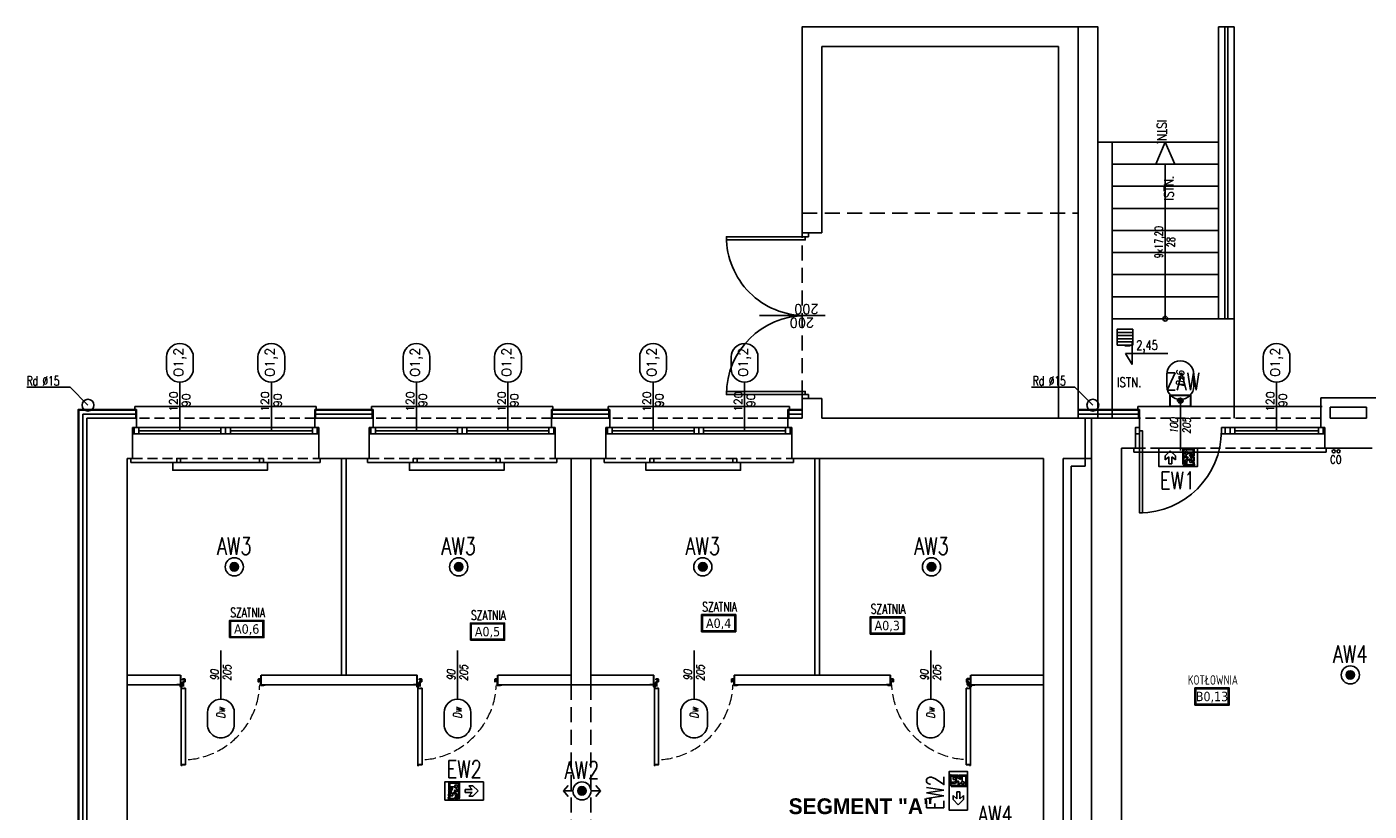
# Model space of a CAD drawing. Header units: millimetres. Extents: x 42924 to 92944, y -369470 to -179866.
# Tile 4 of 256: x 43174 to 44876, y -181465 to -180471. Entities that reach past the tile are written whole.
import ezdxf
from ezdxf.enums import TextEntityAlignment as Align

# ---------------------------------------------------------------- set-up
doc = ezdxf.new("R2010")
doc.units = ezdxf.units.MM
for name, pattern in [('CENTER', [0.6, 0.375, -0.075, 0.075, -0.075]), ('HIDDEN', [9.525, 6.35, -3.175]), ('Hidden Line', [391.222223, 282.222223, -109])]:
    doc.linetypes.add(name, pattern=pattern)
doc.layers.get('0').update_dxf_attribs({"color": 8})
for name, color, linetype in [('!! 0_ Istn-okna', 8, 'Continuous'), ('!! 0_ Istn-sciany', 8, 'Continuous'), ('!! 0_ Istn-widok', 8, 'Continuous'), ('!! 0_ Opis', 8, 'Continuous'), ('!! 0_Istn-armatura', 8, 'Continuous'), ('!! 0_Istn-cienka', 8, 'Continuous'), ('!! 0_Istn-drzwi', 8, 'Continuous'), ('!! 0_Opis_okna', 8, 'Continuous'), ('!! 0_Opis_pom', 123, 'Continuous'), ('!! 0_Widok', 8, 'Continuous'), ('!! 1_ tynk zewn  - nowy', 8, 'Continuous'), ('!! 1_PROJ Sciany', 8, 'Continuous'), ('!! 2_ remont Ocieplenie', 8, 'ZIGZAG'), ('!! 2_Drzwi - nowe remont', 8, 'Continuous'), ('!! 2_drzwi opis', 8, 'Continuous'), ('E1', 2, 'Continuous'), ('E_0', 4, 'Continuous'), ('E_AW', 1, 'Continuous')]:
    doc.layers.add(name, color=color, linetype=linetype)
doc.layers.add('!! 0_Istn-grzejniki', color=8, linetype='Continuous', plot=False)
doc.layers.add('oświetlenie awaryjne', color=1, linetype='Continuous', lineweight=30)
doc.styles.add('50', font='ROMANS.shx', dxfattribs={"width": 0.8, "height": 10})
doc.styles.add('ARCHETYP', font='romans.shx', dxfattribs={"height": 15})
doc.styles.add('ARIAL', font='tahoma.ttf')
doc.styles.add('ELE1', font='romans.shx', dxfattribs={"width": 0.8, "height": 18})
doc.styles.add('SIMPLEX', font='simplex.shx', dxfattribs={"width": 0.77})
doc.styles.add('STYLE10', font='arialbd.ttf')
doc.styles.add('TXT', font='simplex.shx')
doc.linetypes.add('ZIGZAG', pattern='A,0.00254,-5.08,[131,ltypeshp.shx,S=5.08,R=0,X=-5.08,Y=0],-10.16,[131,ltypeshp.shx,S=5.08,R=180,X=5.08,Y=0],-5.08', length=20.32254)

# ---------------------------------------------------------------- blocks, each defined once
blk = doc.blocks.new('A$C14D806DD')
at = {"layer": 'E_AW'}
h = blk.add_hatch(color=256, dxfattribs=at)
h.dxf.hatch_style = 1
h.paths.add_polyline_path([(5.4, 0, 1), (-5.4, 0, 1)])
at = {"layer": 'E_AW', "ltscale": 5}
for radius in [11.5, 5.36]:
    blk.add_circle((0, 0), radius, dxfattribs=at)
blk = doc.blocks.new('A$C35EE4757')
at = {"layer": 'E_AW'}
h = blk.add_hatch(color=256, dxfattribs=at)
h.dxf.hatch_style = 1
h.paths.add_polyline_path([(5.4, 0, 1), (-5.4, 0, 1)])
for p, q in [((-17.5, 6.9), (-23.4, 0)), ((-11.5, 0), (-23.4, 0)), ((-17.5, -6.9), (-23.4, 0)), ((23.4, 0), (11.5, 0)), ((17.5, 6.9), (23.4, 0)), ((17.5, -6.9), (23.4, 0))]:
    blk.add_line(p, q, dxfattribs=at)
at = {"layer": 'E_AW', "ltscale": 5}
for radius in [11.5, 5.36]:
    blk.add_circle((0, 0), radius, dxfattribs=at)
blk = doc.blocks.new('A$C6E7C69CA')
at = {"layer": 'E_AW'}
for p, q in [((6.9, 11.6), (13.3, 18.2)), ((13.3, 18.2), (18.4, 18.2)), ((18.4, 18.2), (14.2, 13.5)), ((13.3, 5.1), (6.9, 11.6)), ((18.4, 5.1), (13.3, 5.1)), ((14.2, 13.5), (23.2, 13.5)), ((23.2, 9.8), (14.2, 9.8)), ((14.2, 9.8), (18.4, 5.1)), ((23.2, 13.5), (23.2, 9.8)), ((34.3, 13.1), (30.9, 13.1)), ((30.9, 13.1), (30.9, 11.3)), ((30.9, 11.3), (35.9, 11.3)), ((37, 10.8), (33.6, 8)), ((33.6, 8), (33.6, 2.7)), ((33.6, 2.7), (35.5, 2.7)), ((33.9, 2.4), (35.8, 2.4)), ((34.3, 15.4), (34.3, 13.1)), ((35.5, 7), (39, 9.6)), ((35.5, 2.7), (35.5, 7)), ((35.9, 11.3), (35.9, 12.9)), ((35.9, 12.9), (37, 10.8)), ((41.6, 16.7), (36.7, 16.7)), ((41, 10.8), (38.8, 14.9)), ((38.8, 14.9), (40.8, 14.9)), ((39, 9.6), (39, 5.3)), ((39, 5.3), (44.4, 5.3)), ((40.8, 14.9), (43, 11.5)), ((41, 7.3), (41, 10.8)), ((44.4, 7.3), (41, 7.3)), ((44.3, 12.3), (41.6, 16.7)), ((43, 11.5), (44.3, 12.3)), ((44.4, 5.3), (44.4, 7.3))]:
    blk.add_line(p, q, dxfattribs=at)
at = {"layer": 'E_AW', "lineweight": 40}
for p, q in [((30.9, 21.9), (43.7, 21.9)), ((30.9, 2.7), (30.9, 21.9)), ((43.7, 21.9), (43.7, 13.3)), ((30.9, 2.7), (32.2, 1.4)), ((34.9, 1.4), (32.2, 1.4)), ((33.9, 2.4), (34.9, 1.4)), ((35.8, 2.4), (36.9, 1.4)), ((45, 1.4), (36.9, 1.4)), ((43.7, 11.9), (43.7, 7.3)), ((43.7, 5.3), (43.7, 2.7)), ((43.7, 2.7), (45, 1.4))]:
    blk.add_line(p, q, dxfattribs=at)
at = {"layer": 'E_AW'}
blk.add_lwpolyline([(0, 23.3), (48.8, 23.3), (48.8, 0), (0, 0)], close=True, dxfattribs=at)
blk.add_circle((34.7, 17.5), 1.75, dxfattribs=at)
blk.add_arc((34.7, 17.5), 2.16, 259.4003, 339.1396, dxfattribs=at)
blk = doc.blocks.new('A$C407E493E')
at = {"layer": 'E_AW', "lineweight": 40}
for p, q in [((1.4, 30.9), (1.4, 43.7)), ((1.4, 43.7), (10, 43.7)), ((11.4, 43.7), (16, 43.7)), ((18, 43.7), (20.6, 43.7)), ((20.6, 43.7), (21.9, 45)), ((20.9, 35.8), (21.9, 36.9)), ((20.9, 33.9), (21.9, 34.9)), ((21.9, 45), (21.9, 36.9)), ((21.9, 34.9), (21.9, 32.2)), ((20.6, 30.9), (1.4, 30.9)), ((20.6, 30.9), (21.9, 32.2))]:
    blk.add_line(p, q, dxfattribs=at)
at = {"layer": 'E_AW'}
for p, q in [((11, 44.3), (6.6, 41.6)), ((6.6, 41.6), (6.6, 36.7)), ((7.9, 34.3), (10.2, 34.3)), ((8.4, 40.8), (11.8, 43)), ((12.5, 41), (8.4, 38.8)), ((8.4, 38.8), (8.4, 40.8)), ((10.2, 34.3), (10.2, 30.9)), ((10.4, 35.9), (12.5, 37)), ((12, 35.9), (10.4, 35.9)), ((11.8, 43), (11, 44.3)), ((12, 30.9), (12, 35.9)), ((16, 41), (12.5, 41)), ((12.5, 37), (15.3, 33.6)), ((16.3, 35.5), (13.7, 39)), ((13.7, 39), (18, 39)), ((18, 44.4), (16, 44.4)), ((16, 44.4), (16, 41)), ((20.6, 35.5), (16.3, 35.5)), ((18, 39), (18, 44.4)), ((20.6, 33.6), (20.6, 35.5)), ((20.9, 33.9), (20.9, 35.8)), ((3.5, 14.4), (9.9, 20.9)), ((9.9, 20.9), (15, 20.9)), ((10.2, 30.9), (12, 30.9)), ((15, 20.9), (10.8, 16.2)), ((15.3, 33.6), (20.6, 33.6)), ((9.9, 7.9), (3.5, 14.4)), ((15, 7.9), (9.9, 7.9)), ((10.8, 16.2), (19.8, 16.2)), ((19.8, 12.6), (10.8, 12.6)), ((10.8, 12.6), (15, 7.9)), ((19.8, 16.2), (19.8, 12.6))]:
    blk.add_line(p, q, dxfattribs=at)
blk.add_lwpolyline([(0, 0), (0, 48.8), (23.3, 48.8), (23.3, 0)], close=True, dxfattribs=at)
blk.add_circle((5.8, 34.7), 1.75, dxfattribs=at)
blk.add_arc((5.8, 34.7), 2.16, 349.4003, 69.1396, dxfattribs=at)
blk = doc.blocks.new('A$C28E329F3')
at = {"layer": 'oświetlenie awaryjne', "linetype": 'ByBlock'}
for p, q in [((0, 14), (26, 14)), ((0, 0), (0, 14)), ((26, 0), (0, 0)), ((26, 14), (26, 0))]:
    blk.add_line(p, q, dxfattribs=at)
at = {"layer": 'oświetlenie awaryjne', "color": 7, "linetype": 'ByBlock'}
for p, q in [((9.9, 7), (9.1, 7.6)), ((9.9, 7), (9.1, 6.4)), ((9.1, 7), (16.9, 7)), ((10.2, 9.8), (13, 7)), ((10.2, 4.2), (13, 7)), ((11.6, 8.4), (10.6, 8.5)), ((11.6, 5.6), (10.6, 5.5)), ((11.6, 8.4), (11.5, 9.4)), ((11.6, 5.6), (11.5, 4.6)), ((13, 10.1), (12.4, 10.9)), ((13, 3.9), (12.4, 3.1)), ((13, 10.9), (13, 3.1)), ((13, 10.1), (13.6, 10.9)), ((13, 7), (15.8, 9.8)), ((13, 7), (15.8, 4.2)), ((13, 3.9), (13.6, 3.1)), ((14.4, 8.4), (14.5, 9.4)), ((14.4, 8.4), (15.4, 8.5)), ((14.4, 5.6), (15.4, 5.5)), ((14.4, 5.6), (14.5, 4.6)), ((16.1, 7), (16.9, 7.6)), ((16.1, 7), (16.9, 6.4))]:
    blk.add_line(p, q, dxfattribs=at)
blk = doc.blocks.new('zaw-dr-90-p')
at = {"color": 2, "linetype": 'CENTER', "ltscale": 0.2}
for p, q in [((12, 0), (-12, 0)), ((0, 12), (0, -12)), ((24, 24), (31, 24)), ((24, 19), (31, 19))]:
    blk.add_line(p, q, dxfattribs=at)
at = {"ltscale": 0.2}
for p, q in [((10, 12), (6, 12)), ((10, 0), (10, 6))]:
    blk.add_line(p, q, dxfattribs=at)
blk.add_lwpolyline([(0, 6), (23, 6, 0.414214), (28, 11), (28, 31), (24, 31), (24, 11, -0.414214), (23, 10), (0, 10, 4.561698), (8, 6), (5, 4)], format="xyb", dxfattribs=at)
blk.add_lwpolyline([(0, 0), (-2, 0), (-2, 0), (0, 0), (0, 3), (0, 3), (0, 0), (3, 0), (3, 0), (0, 0), (0, -3), (0, -3)], close=True)
blk.add_lwpolyline([(10, 10), (10, 39), (6, 39), (6, 10)], dxfattribs=at)
blk.add_circle((0, 0), 6.5, dxfattribs=at)
blk = doc.blocks.new('drzwi 90- sc 12')
for p, q in [((-13620.3, 20410.2), (-13620.3, 20313.8)), ((-13614.9, 20409.9), (-13620.3, 20409.9)), ((-13616.1, 20410.3), (-13620.2, 20410.3)), ((-13616.1, 20410.3), (-13620, 20410.3)), ((-13618.2, 20410.3), (-13616.2, 20410.3)), ((-13618.2, 20410.3), (-13616.2, 20410.3)), ((-13616.1, 20410.3), (-13616.1, 20411.5)), ((-13616.1, 20411.5), (-13615, 20411.5)), ((-13614.9, 20411.4), (-13614.9, 20313.8)), ((-13715.6, 20308.3), (-13715.6, 20308.6)), ((-13715.6, 20307.7), (-13715.6, 20308.6)), ((-13715.6, 20307.8), (-13715.6, 20308.6)), ((-13715.6, 20307.7), (-13715.4, 20307.7)), ((-13620.3, 20313.5), (-13620.3, 20318)), ((-13614.9, 20313.8), (-13620.3, 20313.8)), ((-13618.2, 20313.4), (-13620.2, 20313.4)), ((-13618.2, 20313.7), (-13618.2, 20313.4)), ((-13618.2, 20313.7), (-13616.4, 20313.7)), ((-13617.8, 20311.1), (-13617.8, 20305.7)), ((-13617.8, 20311.1), (-13617.8, 20305.7)), ((-13616.2, 20309.9), (-13617.4, 20309.9)), ((-13616.2, 20309.9), (-13616.2, 20311)), ((-13615.9, 20313.2), (-13615.9, 20312.2)), ((-13615.9, 20312.2), (-13615, 20312.2)), ((-13614.9, 20312.3), (-13614.9, 20318)), ((-13715.8, 20302), (-13716.3, 20302)), ((-13616.8, 20302), (-13616.3, 20302))]:
    blk.add_line(p, q)
for points in [[(-13665.3, 20285), (-13665.3, 20325.8)], [(-13615.6, 20309.6), (-13615.3, 20309.6), (-13615.3, 20309.8), (-13616.3, 20309.8), (-13616.3, 20309.6), (-13615.9, 20309.6)]]:
    blk.add_lwpolyline(points)
at = {"lineweight": 30}
for points in [[(-13716.3, 20308.9), (-13721.3, 20308.9)], [(-13716.3, 20308.9), (-13716.3, 20296.9)], [(-13614.3, 20308.9), (-13609.3, 20308.9)], [(-13614.3, 20308.9), (-13614.3, 20296.9)]]:
    blk.add_lwpolyline(points, dxfattribs=at)
at = {"ltscale": 0.2}
for points in [[(-13715.6, 20307.5), (-13715.6, 20309.5, 0.414214), (-13715.9, 20309.8), (-13719.4, 20309.8, 0.414214), (-13719.8, 20309.5), (-13719.8, 20308.9), (-13719.6, 20308.9), (-13719.6, 20309.5, -0.414214), (-13719.4, 20309.6), (-13717, 20309.6)], [(-13717, 20309.6), (-13715.9, 20309.6, -0.414214), (-13715.7, 20309.5), (-13715.7, 20307.5)], [(-13715.7, 20307.8), (-13715.7, 20305.6, 0.414214), (-13715.4, 20305.2), (-13715, 20305.2, -0.414214), (-13714.8, 20305.1), (-13714.8, 20304.5, 0.414214), (-13714.5, 20304.1), (-13713.3, 20304.1, 0.414214), (-13712.9, 20304.5), (-13712.9, 20305.1, -1), (-13712.7, 20305.1), (-13712.7, 20302, -0.414214), (-13712.9, 20301.8), (-13715.4, 20301.8, -0.414214), (-13715.6, 20302), (-13715.6, 20302.5), (-13715.8, 20302.5), (-13715.8, 20302, 0.414214), (-13715.4, 20301.6), (-13712.9, 20301.6, 0.414214), (-13712.6, 20302), (-13712.6, 20305.1, 1), (-13713.1, 20305.1), (-13713.1, 20304.5, -0.414214), (-13713.3, 20304.3), (-13714.5, 20304.3, -0.414214), (-13714.6, 20304.5), (-13714.6, 20305.1, 0.414214), (-13715, 20305.4), (-13715.4, 20305.4, -0.414214), (-13715.6, 20305.6), (-13715.6, 20307.6)], [(-13615.9, 20309.6), (-13616.6, 20309.6, 0.414214), (-13616.8, 20309.5), (-13616.8, 20305.6, -0.414214), (-13617.1, 20305.2), (-13617.6, 20305.2, 0.414214), (-13617.7, 20305.1), (-13617.7, 20304.5, -0.414214), (-13618.1, 20304.1), (-13619.3, 20304.1, -0.414214), (-13619.6, 20304.5), (-13619.6, 20305.1, 1), (-13619.8, 20305.1), (-13619.8, 20302, 0.414214), (-13619.6, 20301.8), (-13617.1, 20301.8, 0.414214), (-13616.9, 20302), (-13616.9, 20302.5), (-13616.8, 20302.5), (-13616.8, 20302, -0.414214), (-13617.1, 20301.6), (-13619.6, 20301.6, -0.414214), (-13620, 20302), (-13620, 20305.1, -1), (-13619.4, 20305.1), (-13619.4, 20304.5, 0.414214), (-13619.3, 20304.3), (-13618.1, 20304.3, 0.414214), (-13617.9, 20304.5), (-13617.9, 20305.1, -0.414214), (-13617.6, 20305.4), (-13617.1, 20305.4, 0.414214), (-13617, 20305.6), (-13617, 20309.5, -0.414214), (-13616.6, 20309.8), (-13613.1, 20309.8, -0.414214), (-13612.8, 20309.5), (-13612.8, 20308.9), (-13612.9, 20308.9), (-13612.9, 20309.5, 0.414214), (-13613.1, 20309.6), (-13615.6, 20309.6)]]:
    blk.add_lwpolyline(points, format="xyb", dxfattribs=at)
blk.add_lwpolyline([(-13616.8, 20308.8), (-13617, 20308.8), (-13617, 20307.4), (-13616.8, 20307.4)], close=True)
for centre, radius, start, end in [((-13620.2, 20410.2), 0.1, 90, 180), ((-13615, 20411.4), 0.1, 0, 90), ((-13620.2, 20313.5), 0.1, 180, 270), ((-13616.4, 20313.2), 0.5, 0, 90), ((-13616.3, 20311), 0.1, 0, 90), ((-13615, 20312.3), 0.1, 270, 0)]:
    blk.add_arc(centre, radius, start, end)
at = {"linetype": 'Hidden Line', "lineweight": 9, "ltscale": 0.05}
blk.add_arc((-13615.5, 20305.1), 99.1, 94.8005, 177.6944, dxfattribs=at)
at = {"xscale": 0.09999999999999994, "yscale": 0.09999999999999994, "zscale": 0.09999999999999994, "rotation": 180.0000000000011}
blk.add_blockref('zaw-dr-90-p', (-13614.9, 20310.9), dxfattribs=at)
blk = doc.blocks.new('1_ok-opis')
blk.add_line((0, 111.6), (0, 50))
for points in [[(-17, 128.6), (-17, 143.6)], [(17, 128.6), (17, 143.6)]]:
    blk.add_lwpolyline(points)
for centre, start, end in [((0, 143.6), 0, 180), ((0, 128.6), 180, 0)]:
    blk.add_arc(centre, 17, start, end)
at = {"style": 'ARCHETYP'}
for tag, height, rotation, p in [('NR', 12, 90, (0, 136.9)), ('NR', 12, 270, (0, 136.9)), ('SZEROKOŚĆ', 10, 90, (-8, 78.3)), ('WYSOKOŚĆ', 10, 270, (-8, 78.3)), ('SZEROKOŚĆ', 10, 270, (8, 78.3)), ('WYSOKOŚĆ', 10, 90, (8, 78.3))]:
    blk.add_attdef(tag, text='', height=height, rotation=rotation, dxfattribs=at).set_placement(p, align=Align.MIDDLE)

msp = doc.modelspace()

# ---------------------------------------------------------------- linework, layer by layer
at = {"layer": '!! 0_ Istn-okna'}
for points in [[(43308.12722, -180978.72377), (43544.12722, -180978.72377)], [(43608.12722, -180978.72377), (43844.12722, -180978.72377)], [(43908.12722, -180978.72377), (44144.12722, -180978.72377)], [(44693.63381, -180978.72377), (44819.63381, -180978.72377)], [(43308.12722, -180986.72377), (43544.12722, -180986.72377)], [(43316.12722, -180982.72377), (43420.12722, -180982.72377)], [(43432.12722, -180982.72377), (43536.12722, -180982.72377)], [(43608.12722, -180986.72377), (43844.12722, -180986.72377)], [(43616.12722, -180982.72377), (43720.12722, -180982.72377)], [(43732.12722, -180982.72377), (43836.12722, -180982.72377)], [(43908.12722, -180986.72377), (44144.12722, -180986.72377)], [(43916.12722, -180982.72377), (44020.12722, -180982.72377)], [(44032.12722, -180982.72377), (44136.12722, -180982.72377)], [(44693.63381, -180986.72377), (44819.63381, -180986.72377)], [(44705.63381, -180982.72377), (44811.63381, -180982.72377)]]:
    msp.add_lwpolyline(points, dxfattribs=at)
for points in [[(43310.12722, -180978.72377), (43316.12722, -180978.72377), (43316.12722, -180986.72377), (43310.12722, -180986.72377)], [(43420.12722, -180978.72377), (43426.12722, -180978.72377), (43426.12722, -180986.72377), (43420.12722, -180986.72377)], [(43426.12722, -180978.72377), (43432.12722, -180978.72377), (43432.12722, -180986.72377), (43426.12722, -180986.72377)], [(43536.12722, -180978.72377), (43542.12722, -180978.72377), (43542.12722, -180986.72377), (43536.12722, -180986.72377)], [(43610.12722, -180978.72377), (43616.12722, -180978.72377), (43616.12722, -180986.72377), (43610.12722, -180986.72377)], [(43720.12722, -180978.72377), (43726.12722, -180978.72377), (43726.12722, -180986.72377), (43720.12722, -180986.72377)], [(43726.12722, -180978.72377), (43732.12722, -180978.72377), (43732.12722, -180986.72377), (43726.12722, -180986.72377)], [(43836.12722, -180978.72377), (43842.12722, -180978.72377), (43842.12722, -180986.72377), (43836.12722, -180986.72377)], [(43910.12722, -180978.72377), (43916.12722, -180978.72377), (43916.12722, -180986.72377), (43910.12722, -180986.72377)], [(44020.12722, -180978.72377), (44026.12722, -180978.72377), (44026.12722, -180986.72377), (44020.12722, -180986.72377)], [(44026.12722, -180978.72377), (44032.12722, -180978.72377), (44032.12722, -180986.72377), (44026.12722, -180986.72377)], [(44136.12722, -180978.72377), (44142.12722, -180978.72377), (44142.12722, -180986.72377), (44136.12722, -180986.72377)], [(44693.63381, -180978.72377), (44699.63381, -180978.72377), (44699.63381, -180986.72377), (44693.63381, -180986.72377)], [(44699.63381, -180978.72377), (44705.63381, -180978.72377), (44705.63381, -180986.72377), (44699.63381, -180986.72377)], [(44811.63381, -180978.72377), (44817.63381, -180978.72377), (44817.63381, -180986.72377), (44811.63381, -180986.72377)]]:
    msp.add_lwpolyline(points, close=True, dxfattribs=at)
at = {"layer": '!! 0_ Istn-sciany'}
for p, q in [((43250.12722, -180966.72377), (43250.12722, -182278.72377)), ((43301.12722, -181017.72377), (43301.12722, -181292.72377)), ((43573.12722, -181017.72377), (43573.12722, -181292.72377)), ((43579.12722, -181017.72377), (43579.12722, -181292.72377)), ((43864.12722, -181017.72377), (43864.12722, -181292.72377)), ((43889.12722, -181017.72377), (43889.12722, -181292.72377)), ((44173.12722, -181017.72377), (44173.12722, -181292.72377)), ((44179.12722, -181017.72377), (44179.12722, -181292.72377)), ((44463.12722, -181017.72377), (44463.12722, -181292.72377)), ((44488.12722, -181017.72377), (44488.12722, -182227.72377)), ((43301.12722, -181304.72377), (43301.12722, -181561.72377)), ((44463.12722, -181304.72377), (44463.12722, -182227.72377))]:
    msp.add_line(p, q, dxfattribs=at)
for points in [[(44507.12722, -180966.72377), (44507.12722, -180470.54652), (44157.12722, -180470.54652), (44157.12722, -180731.72377)], [(44482.12722, -180966.72377), (44482.12722, -180495.54652), (44182.12722, -180495.54652), (44182.12722, -180731.72377)], [(44182.12722, -180731.72377), (44157.12722, -180731.72377)], [(44157.12722, -180941.72377), (44157.12722, -180966.72377)], [(44182.12722, -180941.72377), (44157.12722, -180941.72377)], [(44182.12722, -180941.72377), (44182.12722, -180966.72377)], [(44814.63381, -180940.72377), (44884.63381, -180940.72377)], [(44814.63381, -180978.72377), (44814.63381, -180940.72377)], [(44826.63381, -180952.72377), (44872.63381, -180952.72377)], [(44826.63381, -180966.72377), (44826.63381, -180952.72377)], [(44872.63381, -180966.72377), (44872.63381, -180952.72377)], [(43313.12722, -180966.72377), (43250.12722, -180966.72377)], [(43308.12722, -180978.72377), (43313.12722, -180978.72377)], [(43308.12722, -181017.72377), (43308.12722, -180978.72377)], [(43313.12722, -180978.72377), (43313.12722, -180966.72377)], [(43613.12722, -180966.72377), (43539.12722, -180966.72377)], [(43539.12722, -180978.72377), (43539.12722, -180966.72377)], [(43539.12722, -180978.72377), (43544.12722, -180978.72377)], [(43544.12722, -181017.72377), (43544.12722, -180978.72377)], [(43608.12722, -180978.72377), (43613.12722, -180978.72377)], [(43608.12722, -181017.72377), (43608.12722, -180978.72377)], [(43613.12722, -180978.72377), (43613.12722, -180966.72377)], [(43913.12722, -180966.72377), (43839.12722, -180966.72377)], [(43839.12722, -180978.72377), (43839.12722, -180966.72377)], [(43839.12722, -180978.72377), (43844.12722, -180978.72377)], [(43844.12722, -181017.72377), (43844.12722, -180978.72377)], [(43908.12722, -180978.72377), (43913.12722, -180978.72377)], [(43908.12722, -181017.72377), (43908.12722, -180978.72377)], [(43913.12722, -180978.72377), (43913.12722, -180966.72377)], [(44157.12722, -180966.72377), (44139.12722, -180966.72377)], [(44139.12722, -180978.72377), (44139.12722, -180966.72377)], [(44139.12722, -180978.72377), (44144.12722, -180978.72377)], [(44144.12722, -181017.72377), (44144.12722, -180978.72377)], [(44516.12722, -180966.72377), (44182.12722, -180966.72377)], [(44524.12722, -180966.72377), (44584.63381, -180966.72377)], [(44524.12722, -180966.72377), (44524.12722, -182278.72377)], [(44579.63381, -180978.72377), (44584.63381, -180978.72377)], [(44579.63381, -181004.72377), (44579.63381, -180978.72377)], [(44584.63381, -180978.72377), (44584.63381, -180966.72377)], [(44814.63381, -180978.72377), (44819.63381, -180978.72377)], [(44819.63381, -181004.72377), (44819.63381, -180978.72377)], [(44826.63381, -180966.72377), (44872.63381, -180966.72377)], [(44562.12722, -181004.72377), (44579.63381, -181004.72377)], [(44562.12722, -181004.72377), (44562.12722, -181579.72377)], [(44819.63381, -181004.72377), (44879.63381, -181004.72377)], [(43308.12722, -181017.72377), (43301.12722, -181017.72377)], [(43573.12722, -181017.72377), (43544.12722, -181017.72377)], [(43608.12722, -181017.72377), (43579.12722, -181017.72377)], [(43864.12722, -181017.72377), (43844.12722, -181017.72377)], [(43908.12722, -181017.72377), (43889.12722, -181017.72377)], [(44173.12722, -181017.72377), (44144.12722, -181017.72377)], [(44463.12722, -181017.72377), (44179.12722, -181017.72377)], [(44516.12722, -181017.72377), (44488.12722, -181017.72377)], [(43369.1273, -181292.72377), (43301.12722, -181292.72377)], [(43369.12722, -181304.72377), (43301.12722, -181304.72377)], [(43573.12722, -181292.72377), (43471.12722, -181292.72377)], [(43471.12722, -181292.72377), (43471.12722, -181304.72377)], [(43669.12722, -181304.72377), (43471.12722, -181304.72377)], [(43669.12722, -181292.72377), (43579.12722, -181292.72377)], [(43864.12722, -181292.72377), (43771.12722, -181292.72377)], [(43771.12722, -181292.72377), (43771.12722, -181304.72377)], [(43969.12722, -181304.72377), (43771.12722, -181304.72377)], [(43969.12722, -181292.72377), (43889.12722, -181292.72377)], [(44173.12722, -181292.72377), (44071.12722, -181292.72377)], [(44071.12722, -181292.72377), (44071.12722, -181304.72377)], [(44269.12722, -181304.72377), (44071.12722, -181304.72377)], [(44269.12722, -181292.72377), (44179.12722, -181292.72377)], [(44463.12722, -181292.72377), (44371.12722, -181292.72377)], [(44371.12722, -181292.72377), (44371.12722, -181304.72377)], [(44463.12722, -181304.72377), (44371.12722, -181304.72377)]]:
    msp.add_lwpolyline(points, dxfattribs=at)
at = {"layer": '!! 0_ Istn-widok', "linetype": 'HIDDEN', "ltscale": 3}
for p, q in [((44157.12722, -180966.72377), (44157.12722, -180706.72377)), ((44157.12722, -180706.72377), (44507.12722, -180706.72377)), ((44507.12722, -180966.72377), (44507.12722, -180706.72377))]:
    msp.add_line(p, q, dxfattribs=at)
at = {"layer": '!! 0_ Istn-widok'}
msp.add_line((44516.12722, -180966.72377), (44516.12722, -181027.72377), dxfattribs=at)
for points in [[(44507.12722, -180470.54652), (44532.12722, -180470.54652), (44532.12722, -180966.72377)], [(44685.03428, -180470.54652), (44685.03428, -180840.72377)], [(44685.03428, -180470.54652), (44705.03428, -180470.54652)], [(44705.03428, -180470.54652), (44705.03428, -180966.72377)], [(44550.03428, -180966.72377), (44550.03428, -180616.72377), (44532.12722, -180616.72377)], [(44685.03428, -180616.72377), (44550.03428, -180616.72377)], [(44685.03428, -180644.72377), (44550.03428, -180644.72377)], [(44617.53428, -180840.72377), (44617.53428, -180644.72377)], [(44685.03428, -180672.72377), (44550.03428, -180672.72377)], [(44685.03428, -180700.72377), (44550.03428, -180700.72377)], [(44685.03428, -180728.72377), (44550.03428, -180728.72377)], [(44685.03428, -180756.72377), (44550.03428, -180756.72377)], [(44685.03428, -180784.72377), (44550.03428, -180784.72377)], [(44685.03428, -180812.72377), (44550.03428, -180812.72377)], [(44705.03428, -180840.72377), (44550.03428, -180840.72377)], [(43541.12722, -180951.72377), (43311.12722, -180951.72377)], [(43311.12722, -180956.72377), (43311.12722, -180951.72377)], [(43541.12722, -180956.72377), (43541.12722, -180951.72377)], [(43841.12722, -180951.72377), (43611.12722, -180951.72377)], [(43611.12722, -180956.72377), (43611.12722, -180951.72377)], [(43841.12722, -180956.72377), (43841.12722, -180951.72377)], [(44141.12722, -180951.72377), (43911.12722, -180951.72377)], [(43911.12722, -180956.72377), (43911.12722, -180951.72377)], [(44141.12722, -180956.72377), (44141.12722, -180951.72377)], [(44816.63381, -180951.72377), (44582.63381, -180951.72377)], [(44582.63381, -180956.72377), (44582.63381, -180951.72377)], [(44516.12722, -180966.72377), (44524.12722, -180966.72377)], [(44577.63381, -181004.72377), (44577.63381, -181009.72377)], [(44577.63381, -181009.72377), (44821.63381, -181009.72377)], [(44821.63381, -181004.72377), (44821.63381, -181009.72377)], [(43306.12722, -181017.72377), (43306.12722, -181022.72377)], [(43306.12722, -181022.72377), (43546.12722, -181022.72377)], [(43546.12722, -181017.72377), (43546.12722, -181022.72377)], [(43573.12722, -181017.72377), (43579.12722, -181017.72377)], [(43606.12722, -181017.72377), (43606.12722, -181022.72377)], [(43606.12722, -181022.72377), (43846.12722, -181022.72377)], [(43846.12722, -181017.72377), (43846.12722, -181022.72377)], [(43864.12722, -181017.72377), (43889.12722, -181017.72377)], [(43906.12722, -181017.72377), (43906.12722, -181022.72377)], [(43906.12722, -181022.72377), (44146.12722, -181022.72377)], [(44146.12722, -181017.72377), (44146.12722, -181022.72377)], [(44179.12722, -181017.72377), (44173.12722, -181017.72377)], [(44498.12722, -181027.72377), (44498.12722, -182217.72377)], [(44516.12722, -181027.72377), (44498.12722, -181027.72377)], [(44516.12722, -181017.72377), (44524.12722, -181017.72377)], [(43301.12722, -181292.72377), (43301.12722, -181304.72377)], [(43573.12722, -181292.72377), (43579.12722, -181292.72377)], [(43864.12722, -181292.72377), (43864.12722, -181304.72377)], [(43889.12722, -181292.72377), (43889.12722, -181304.72377)], [(44173.12722, -181292.72377), (44179.12722, -181292.72377)], [(44463.12722, -181292.72377), (44463.12722, -181304.72377)]]:
    msp.add_lwpolyline(points, dxfattribs=at)
at = {"layer": '!! 0_ Istn-widok', "linetype": 'HIDDEN', "ltscale": 3}
for points in [[(43864.12722, -181304.72377), (43864.12722, -181579.72377)], [(43889.12722, -181304.72377), (43889.12722, -181579.72377)]]:
    msp.add_lwpolyline(points, dxfattribs=at)
at = {"layer": '!! 0_ Istn-widok'}
for centre, radius in [((44617.53428, -180840.72377), 3), ((43251.62722, -180950.22377), 7.5), ((44525.62722, -180950.22377), 7.5)]:
    msp.add_circle(centre, radius, dxfattribs=at)
at = {"layer": '!! 0_ Opis'}
for points in [[(44575.3651, -180870.66549), (44575.3651, -180898.66726)], [(44575.3651, -180898.66726), (44567.28169, -180884.66637)], [(44567.28169, -180884.66637), (44620.7159, -180884.66637)], [(43228.99002, -180927.58657), (43174.10469, -180927.58657)], [(43228.99002, -180927.58657), (43251.62722, -180950.22377)], [(44502.99002, -180927.58657), (44448.10469, -180927.58657)], [(44502.99002, -180927.58657), (44525.62722, -180950.22377)]]:
    msp.add_lwpolyline(points, dxfattribs=at)
at = {"layer": '!! 0_Istn-armatura'}
for centre in [(44831.12722, -181008.72377), (44837.12722, -181008.72377)]:
    msp.add_circle(centre, 2, dxfattribs=at)
at = {"layer": '!! 0_Istn-cienka'}
for points in [[(44693.03428, -180840.72377), (44693.03428, -180470.54652)], [(44697.03428, -180840.72377), (44697.03428, -180470.54652)], [(44576.36491, -180857.97854), (44556.36491, -180857.97854)], [(44576.36491, -180861.97854), (44556.36491, -180861.97854)], [(44576.36491, -180865.97854), (44556.36491, -180865.97854)], [(44576.36491, -180869.97854), (44556.36491, -180869.97854)]]:
    msp.add_lwpolyline(points, dxfattribs=at)
msp.add_lwpolyline([(44556.36491, -180873.97854), (44576.36491, -180873.97854), (44576.36491, -180853.97854), (44556.36491, -180853.97854)], close=True, dxfattribs=at)
at = {"layer": '!! 0_Istn-cienka', "linetype": 'HIDDEN', "ltscale": 2}
for points in [[(43539.12722, -180966.72377), (43313.12722, -180966.72377)], [(43839.12722, -180966.72377), (43613.12722, -180966.72377)], [(44139.12722, -180966.72377), (43913.12722, -180966.72377)], [(44814.63381, -180966.72377), (44584.63381, -180966.72377)], [(44579.63381, -181004.72377), (44819.63381, -181004.72377)], [(43308.12722, -181017.72377), (43544.12722, -181017.72377)], [(43608.12722, -181017.72377), (43844.12722, -181017.72377)], [(43908.12722, -181017.72377), (44144.12722, -181017.72377)]]:
    msp.add_lwpolyline(points, dxfattribs=at)
at = {"layer": '!! 0_Istn-drzwi'}
for points in [[(44061.12722, -180740.72377), (44161.12722, -180740.72377), (44161.12722, -180736.72377), (44061.12722, -180736.72377)], [(44157.12722, -180736.72377), (44157.12722, -180731.72377), (44165.12722, -180731.72377), (44165.12722, -180736.72377)], [(44061.12722, -180932.72377), (44161.12722, -180932.72377), (44161.12722, -180936.72377), (44061.12722, -180936.72377)], [(44157.12722, -180936.72377), (44157.12722, -180941.72377), (44165.12722, -180941.72377), (44165.12722, -180936.72377)], [(44584.63381, -180978.72377), (44579.63381, -180978.72377), (44579.63381, -180986.72377), (44584.63381, -180986.72377)], [(44688.63381, -180978.72377), (44693.63381, -180978.72377), (44693.63381, -180986.72377), (44688.63381, -180986.72377)], [(44588.63381, -181086.72377), (44588.63381, -180982.72377), (44584.63381, -180982.72377), (44584.63381, -181086.72377)], [(44366.12722, -181296.72377), (44371.12722, -181296.72377), (44371.12722, -181304.72377), (44366.12722, -181304.72377)]]:
    msp.add_lwpolyline(points, close=True, dxfattribs=at)
for points in [[(44103.17146, -180836.72377), (44186.12722, -180836.72377)], [(44636.63381, -180957.72377), (44636.63381, -181007.72377)]]:
    msp.add_lwpolyline(points, dxfattribs=at)
for centre, radius, start, end in [((44161.12722, -180736.72377), 100, 179.99999996, 269.99999996), ((44161.12722, -180936.72377), 100, 90.00000004, 180.00000004), ((44584.63381, -180982.72377), 104, 269.99999996, 359.99999996)]:
    msp.add_arc(centre, radius, start, end, dxfattribs=at)
at = {"layer": '!! 0_Istn-grzejniki'}
for points in [[(43474.12722, -181017.72377), (43474.12722, -181022.72377), (43479.12722, -181022.72377), (43479.12722, -181032.72377), (43359.12722, -181032.72377), (43359.12722, -181022.72377), (43364.12722, -181022.72377), (43364.12722, -181017.72377), (43369.12722, -181017.72377), (43369.12722, -181022.72377), (43469.12722, -181022.72377), (43469.12722, -181017.72377)], [(43774.12722, -181017.72377), (43774.12722, -181022.72377), (43779.12722, -181022.72377), (43779.12722, -181032.72377), (43659.12722, -181032.72377), (43659.12722, -181022.72377), (43664.12722, -181022.72377), (43664.12722, -181017.72377), (43669.12722, -181017.72377), (43669.12722, -181022.72377), (43769.12722, -181022.72377), (43769.12722, -181017.72377)], [(44074.12722, -181017.72377), (44074.12722, -181022.72377), (44079.12722, -181022.72377), (44079.12722, -181032.72377), (43959.12722, -181032.72377), (43959.12722, -181022.72377), (43964.12722, -181022.72377), (43964.12722, -181017.72377), (43969.12722, -181017.72377), (43969.12722, -181022.72377), (44069.12722, -181022.72377), (44069.12722, -181017.72377)]]:
    msp.add_lwpolyline(points, close=True, dxfattribs=at)
at = {"layer": '!! 0_Opis_pom', "ltscale": 0.7}
for points in [[(44029.5033, -181237.60898), (44073.0233, -181237.60898), (44073.0233, -181215.84898), (44029.5033, -181215.84898)], [(44030.5913, -181236.52098), (44071.9353, -181236.52098), (44071.9353, -181216.93698), (44030.5913, -181216.93698)], [(44243.22229, -181240.52238), (44286.74229, -181240.52238), (44286.74229, -181218.76238), (44243.22229, -181218.76238)], [(43431.09013, -181244.92459), (43474.61013, -181244.92459), (43474.61013, -181223.16459), (43431.09013, -181223.16459)], [(43432.17813, -181243.83659), (43473.52213, -181243.83659), (43473.52213, -181224.25259), (43432.17813, -181224.25259)], [(43736.40325, -181248.20835), (43779.92325, -181248.20835), (43779.92325, -181226.44835), (43736.40325, -181226.44835)], [(43737.49125, -181247.12035), (43778.83525, -181247.12035), (43778.83525, -181227.53635), (43737.49125, -181227.53635)], [(44244.31029, -181239.43438), (44285.65429, -181239.43438), (44285.65429, -181219.85038), (44244.31029, -181219.85038)], [(44655.03727, -181330.444), (44698.55727, -181330.444), (44698.55727, -181308.684), (44655.03727, -181308.684)], [(44656.12527, -181329.356), (44697.46927, -181329.356), (44697.46927, -181309.772), (44656.12527, -181309.772)]]:
    msp.add_lwpolyline(points, close=True, dxfattribs=at)
at = {"layer": '!! 0_Widok'}
for points in [[(44617.53428, -180616.72377), (44605.50929, -180644.72377)], [(44617.53428, -180616.72377), (44629.55926, -180644.72377)]]:
    msp.add_lwpolyline(points, dxfattribs=at)
at = {"layer": '!! 1_ tynk zewn  - nowy'}
for points in [[(43313.12722, -182289.72377), (43239.12722, -182289.72377), (43239.12722, -180955.72377), (43313.12722, -180955.72377)], [(43313.12722, -182288.72377), (43240.12722, -182288.72377), (43240.12722, -180956.72377), (43313.12722, -180956.72377)], [(43312.12722, -180955.72377), (43312.12722, -180966.72377)], [(43313.12722, -180955.72377), (43313.12722, -180966.72377)], [(43613.12722, -180955.72377), (43539.12722, -180955.72377)], [(43539.12722, -180955.72377), (43539.12722, -180966.72377)], [(43613.12722, -180956.72377), (43539.12722, -180956.72377)], [(43540.12722, -180955.72377), (43540.12722, -180966.72377)], [(43612.12722, -180955.72377), (43612.12722, -180966.72377)], [(43613.12722, -180955.72377), (43613.12722, -180966.72377)], [(43913.12722, -180955.72377), (43839.12722, -180955.72377)], [(43839.12722, -180955.72377), (43839.12722, -180966.72377)], [(43913.12722, -180956.72377), (43839.12722, -180956.72377)], [(43840.12722, -180955.72377), (43840.12722, -180966.72377)], [(43912.12722, -180955.72377), (43912.12722, -180966.72377)], [(43913.12722, -180955.72377), (43913.12722, -180966.72377)], [(44157.12722, -180955.72377), (44139.12722, -180955.72377)], [(44139.12722, -180955.72377), (44139.12722, -180966.72377)], [(44157.12722, -180956.72377), (44139.12722, -180956.72377)], [(44140.12722, -180955.72377), (44140.12722, -180966.72377)], [(44584.63381, -180955.72377), (44507.12722, -180955.72377)], [(44584.63381, -180956.72377), (44507.12722, -180956.72377)], [(44583.63381, -180955.72377), (44583.63381, -180966.72377)], [(44584.63381, -180955.72377), (44584.63381, -180966.72377)]]:
    msp.add_lwpolyline(points, dxfattribs=at)
at = {"layer": '!! 1_PROJ Sciany'}
for points in [[(43369.12722, -181304.72377), (43369.12722, -181292.72377)], [(43669.12722, -181304.72377), (43669.12722, -181292.72377)], [(43969.12722, -181304.72377), (43969.12722, -181292.72377)], [(44269.12722, -181304.72377), (44269.12722, -181292.72377)]]:
    msp.add_lwpolyline(points, dxfattribs=at)
at = {"layer": '!! 2_ remont Ocieplenie', "linetype": 'ZIGZAG', "ltscale": 0.75}
for points in [[(43313.12722, -182283.72377), (43245.12722, -182283.72377), (43245.12722, -180961.72377), (43313.12722, -180961.72377)], [(43613.12722, -180961.72377), (43539.12722, -180961.72377)], [(43913.12722, -180961.72377), (43839.12722, -180961.72377)], [(44157.12722, -180961.72377), (44139.12722, -180961.72377)], [(44584.63381, -180961.72377), (44507.12722, -180961.72377)]]:
    msp.add_lwpolyline(points, dxfattribs=at)

# ---------------------------------------------------------------- block references
at = {"layer": '!! 0_Opis_okna'}
ref = msp.add_blockref('1_ok-opis', (43368.12722, -181032.72377), dxfattribs=at)
ref.add_attrib('WYSOKOŚĆ', '90', dxfattribs={"layer": '0', "height": 10, "rotation": 90, "style": 'ARCHETYP'}).set_placement((43376.12722, -180944.00336), align=Align.MIDDLE)
ref.add_attrib('SZEROKOŚĆ', '120', dxfattribs={"layer": '0', "height": 10, "rotation": 90, "style": 'ARCHETYP'}).set_placement((43360.12722, -180945.77682), align=Align.MIDDLE)
ref.add_attrib('NR', 'O1,2', dxfattribs={"layer": '0', "height": 12, "rotation": 90, "style": 'ARCHETYP'}).set_placement((43368.12722, -180895.82232), align=Align.MIDDLE)
ref = msp.add_blockref('1_ok-opis', (43484.12722, -181032.72377), dxfattribs=at)
ref.add_attrib('WYSOKOŚĆ', '90', dxfattribs={"layer": '0', "height": 10, "rotation": 90, "style": 'ARCHETYP'}).set_placement((43492.12722, -180944.00336), align=Align.MIDDLE)
ref.add_attrib('SZEROKOŚĆ', '120', dxfattribs={"layer": '0', "height": 10, "rotation": 90, "style": 'ARCHETYP'}).set_placement((43476.12722, -180945.77682), align=Align.MIDDLE)
ref.add_attrib('NR', 'O1,2', dxfattribs={"layer": '0', "height": 12, "rotation": 90, "style": 'ARCHETYP'}).set_placement((43484.12722, -180895.82232), align=Align.MIDDLE)
ref = msp.add_blockref('1_ok-opis', (43668.12722, -181032.72377), dxfattribs=at)
ref.add_attrib('WYSOKOŚĆ', '90', dxfattribs={"layer": '0', "height": 10, "rotation": 90, "style": 'ARCHETYP'}).set_placement((43676.12722, -180944.00336), align=Align.MIDDLE)
ref.add_attrib('SZEROKOŚĆ', '120', dxfattribs={"layer": '0', "height": 10, "rotation": 90, "style": 'ARCHETYP'}).set_placement((43660.12722, -180945.77682), align=Align.MIDDLE)
ref.add_attrib('NR', 'O1,2', dxfattribs={"layer": '0', "height": 12, "rotation": 90, "style": 'ARCHETYP'}).set_placement((43668.12722, -180895.82232), align=Align.MIDDLE)
ref = msp.add_blockref('1_ok-opis', (43784.12722, -181032.72377), dxfattribs=at)
ref.add_attrib('WYSOKOŚĆ', '90', dxfattribs={"layer": '0', "height": 10, "rotation": 90, "style": 'ARCHETYP'}).set_placement((43792.12722, -180944.00336), align=Align.MIDDLE)
ref.add_attrib('SZEROKOŚĆ', '120', dxfattribs={"layer": '0', "height": 10, "rotation": 90, "style": 'ARCHETYP'}).set_placement((43776.12722, -180945.77682), align=Align.MIDDLE)
ref.add_attrib('NR', 'O1,2', dxfattribs={"layer": '0', "height": 12, "rotation": 90, "style": 'ARCHETYP'}).set_placement((43784.12722, -180895.82232), align=Align.MIDDLE)
ref = msp.add_blockref('1_ok-opis', (43968.12722, -181032.72377), dxfattribs=at)
ref.add_attrib('WYSOKOŚĆ', '90', dxfattribs={"layer": '0', "height": 10, "rotation": 90, "style": 'ARCHETYP'}).set_placement((43976.12722, -180944.00336), align=Align.MIDDLE)
ref.add_attrib('SZEROKOŚĆ', '120', dxfattribs={"layer": '0', "height": 10, "rotation": 90, "style": 'ARCHETYP'}).set_placement((43960.12722, -180945.77682), align=Align.MIDDLE)
ref.add_attrib('NR', 'O1,2', dxfattribs={"layer": '0', "height": 12, "rotation": 90, "style": 'ARCHETYP'}).set_placement((43968.12722, -180895.82232), align=Align.MIDDLE)
ref = msp.add_blockref('1_ok-opis', (44084.12722, -181032.72377), dxfattribs=at)
ref.add_attrib('WYSOKOŚĆ', '90', dxfattribs={"layer": '0', "height": 10, "rotation": 90, "style": 'ARCHETYP'}).set_placement((44092.12722, -180944.00336), align=Align.MIDDLE)
ref.add_attrib('SZEROKOŚĆ', '120', dxfattribs={"layer": '0', "height": 10, "rotation": 90, "style": 'ARCHETYP'}).set_placement((44076.12722, -180945.77682), align=Align.MIDDLE)
ref.add_attrib('NR', 'O1,2', dxfattribs={"layer": '0', "height": 12, "rotation": 90, "style": 'ARCHETYP'}).set_placement((44084.12722, -180895.82232), align=Align.MIDDLE)
ref = msp.add_blockref('1_ok-opis', (44758.63381, -181032.72377), dxfattribs=at)
ref.add_attrib('WYSOKOŚĆ', '90', dxfattribs={"layer": '0', "height": 10, "rotation": 90, "style": 'ARCHETYP'}).set_placement((44766.63381, -180944.00336), align=Align.MIDDLE)
ref.add_attrib('SZEROKOŚĆ', '120', dxfattribs={"layer": '0', "height": 10, "rotation": 90, "style": 'ARCHETYP'}).set_placement((44750.63381, -180945.77682), align=Align.MIDDLE)
ref.add_attrib('NR', 'O1,2', dxfattribs={"layer": '0', "height": 12, "rotation": 90, "style": 'ARCHETYP'}).set_placement((44758.63381, -180895.82232), align=Align.MIDDLE)
at = {"layer": '!! 2_Drzwi - nowe remont', "rotation": 180}
for p in [(29754.8576, -160995.79943), (30054.85759, -160995.79943), (30354.8576, -160995.79943)]:
    msp.add_blockref('drzwi 90- sc 12', p, dxfattribs=at)
at = {"layer": '!! 2_Drzwi - nowe remont', "xscale": -1, "rotation": 180}
msp.add_blockref('drzwi 90- sc 12', (57985.39692, -160995.79943), dxfattribs=at)
at = {"layer": '!! 2_drzwi opis'}
ref = msp.add_blockref('1_ok-opis', (44636.63381, -181054.72377), dxfattribs=dict(at, xscale=-1, rotation=359.9999963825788))
ref.add_attrib('WYSOKOŚĆ', '100', dxfattribs={"layer": '0', "height": 10, "rotation": 89.99999638, "style": '50', "oblique": 10, "width": 0.8}).set_placement((44628.63382, -180976.43292), align=Align.MIDDLE)
ref.add_attrib('SZEROKOŚĆ', '205', dxfattribs={"layer": '0', "height": 10, "rotation": 89.99999638, "style": '50', "oblique": 10, "width": 0.8}).set_placement((44644.63382, -180976.43292), align=Align.MIDDLE)
ref.add_attrib('NR', 'Dz6', dxfattribs={"layer": '0', "height": 10, "rotation": 89.99999638, "style": '50', "oblique": 10, "width": 0.8}).set_placement((44636.63382, -180916.51663), align=Align.MIDDLE)
ref = msp.add_blockref('1_ok-opis', (43420.12726, -181211.41815), dxfattribs=dict(at, rotation=180.0000036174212))
ref.add_attrib('WYSOKOŚĆ', '90 ', dxfattribs={"layer": '0', "height": 10, "rotation": 90.00000362, "style": '50', "oblique": 10, "width": 0.8}).set_placement((43412.12726, -181289.709), align=Align.MIDDLE)
ref.add_attrib('SZEROKOŚĆ', '205', dxfattribs={"layer": '0', "height": 10, "rotation": 90.00000362, "style": '50', "oblique": 10, "width": 0.8}).set_placement((43428.12726, -181289.709), align=Align.MIDDLE)
ref.add_attrib('NR', 'Dw', dxfattribs={"layer": '0', "height": 10, "rotation": 90.00000362, "style": '50', "oblique": 10, "width": 0.8}).set_placement((43420.12726, -181340.02939), align=Align.MIDDLE)
ref = msp.add_blockref('1_ok-opis', (43720.12726, -181211.41815), dxfattribs=dict(at, rotation=180.0000036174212))
ref.add_attrib('WYSOKOŚĆ', '90 ', dxfattribs={"layer": '0', "height": 10, "rotation": 90.00000362, "style": '50', "oblique": 10, "width": 0.8}).set_placement((43712.12726, -181289.709), align=Align.MIDDLE)
ref.add_attrib('SZEROKOŚĆ', '205', dxfattribs={"layer": '0', "height": 10, "rotation": 90.00000362, "style": '50', "oblique": 10, "width": 0.8}).set_placement((43728.12726, -181289.709), align=Align.MIDDLE)
ref.add_attrib('NR', 'Dw', dxfattribs={"layer": '0', "height": 10, "rotation": 90.00000362, "style": '50', "oblique": 10, "width": 0.8}).set_placement((43720.12726, -181340.02939), align=Align.MIDDLE)
ref = msp.add_blockref('1_ok-opis', (44020.12726, -181211.41815), dxfattribs=dict(at, rotation=180.0000036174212))
ref.add_attrib('WYSOKOŚĆ', '90 ', dxfattribs={"layer": '0', "height": 10, "rotation": 90.00000362, "style": '50', "oblique": 10, "width": 0.8}).set_placement((44012.12726, -181289.709), align=Align.MIDDLE)
ref.add_attrib('SZEROKOŚĆ', '205', dxfattribs={"layer": '0', "height": 10, "rotation": 90.00000362, "style": '50', "oblique": 10, "width": 0.8}).set_placement((44028.12726, -181289.709), align=Align.MIDDLE)
ref.add_attrib('NR', 'Dw', dxfattribs={"layer": '0', "height": 10, "rotation": 90.00000362, "style": '50', "oblique": 10, "width": 0.8}).set_placement((44020.12726, -181340.02939), align=Align.MIDDLE)
ref = msp.add_blockref('1_ok-opis', (44320.12726, -181211.41815), dxfattribs=dict(at, rotation=180.0000036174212))
ref.add_attrib('WYSOKOŚĆ', '90 ', dxfattribs={"layer": '0', "height": 10, "rotation": 90.00000362, "style": '50', "oblique": 10, "width": 0.8}).set_placement((44312.12726, -181289.709), align=Align.MIDDLE)
ref.add_attrib('SZEROKOŚĆ', '205', dxfattribs={"layer": '0', "height": 10, "rotation": 90.00000362, "style": '50', "oblique": 10, "width": 0.8}).set_placement((44328.12726, -181289.709), align=Align.MIDDLE)
ref.add_attrib('NR', 'Dw', dxfattribs={"layer": '0', "height": 10, "rotation": 90.00000362, "style": '50', "oblique": 10, "width": 0.8}).set_placement((44320.12726, -181340.02939), align=Align.MIDDLE)
at = {"layer": 'E_0', "rotation": 270}
msp.add_blockref('A$C407E493E', (44609.52646, -181004.72379), dxfattribs=at)
at = {"layer": 'E_0'}
for name, p in [('A$C14D806DD', (43437.12722, -181155.22377)), ('A$C14D806DD', (43721.62722, -181155.22377)), ('A$C14D806DD', (44031.12722, -181155.22377)), ('A$C14D806DD', (44321.12722, -181155.22377)), ('A$C14D806DD', (44852.12722, -181292.22377)), ('A$C35EE4757', (43877.90185, -181439.29129))]:
    msp.add_blockref(name, p, dxfattribs=at)
at = {"layer": 'E_AW', "linetype": 'ByBlock', "rotation": 180}
msp.add_blockref('A$C28E329F3', (44649.63384, -180937.72373), dxfattribs=at)
at = {"layer": 'E_AW', "linetype": 'ByBlock', "xscale": -1, "rotation": 270}
msp.add_blockref('A$C6E7C69CA', (44343.46707, -181463.69914), dxfattribs=at)
at = {"layer": 'E_AW', "linetype": 'ByBlock', "xscale": -1}
msp.add_blockref('A$C6E7C69CA', (43753.07381, -181450.93458), dxfattribs=at)

# ---------------------------------------------------------------- texts
at = {"layer": '!! 0_ Opis'}
for s, height, rotation, style, width, p in [('ISTN.', 12, 270, 'ARCHETYP', 0.8, (44607.14993, -180588.32541)), ('ISTN.', 12, 90, 'ARCHETYP', 0.8, (44627.91862, -180690.62213)), ('9x17,20', 10, 90, 'SIMPLEX', 0.75, (44614.22479, -180763.86931)), ('28', 10, 90, 'SIMPLEX', 0.75, (44629.65106, -180749.86682)), ('Rd %%C15', 12, 359.99999996, 'ARCHETYP', 0.7, (43173.74437, -180925.41318)), ('Rd %%C15', 12, 359.99999996, 'ARCHETYP', 0.7, (44449.58901, -180925.41318))]:
    msp.add_text(s, height=height, rotation=rotation, dxfattribs=dict(at, style=style, width=width)).set_placement(p)
for s, height, style, width, p in [('- 2,45', 12, 'SIMPLEX', 0.75, (44564.67765, -180880.08826)), ('ISTN.', 12, 'ARCHETYP', 0.8, (44556.03652, -180927.19884)), ('SEGMENT "A"', 20, 'STYLE10', 0.95, (44140.02356, -181468.74076))]:
    msp.add_text(s, height=height, dxfattribs=dict(at, style=style, width=width)).set_placement(p)
at = {"layer": '!! 0_Istn-armatura', "style": 'ARCHETYP', "width": 0.8}
msp.add_text('CO', height=10, rotation=0.00000004, dxfattribs=at).set_placement((44826.45221, -181024.14379))
at = {"layer": '!! 0_Istn-drzwi', "style": 'ARCHETYP'}
for p in [(44177.9313, -180822.57663), (44172.15003, -180839.72377)]:
    msp.add_text('200', height=12, rotation=179.99999996, dxfattribs=at).set_placement(p)
at = {"layer": '!! 0_Opis_pom', "ltscale": 0.7, "style": 'TXT', "width": 0.7}
for s, p in [('SZATNIA', (44052.37843, -181211.80267)), ('SZATNIA', (44266.09742, -181214.71607)), ('SZATNIA', (43453.96527, -181219.11828)), ('SZATNIA', (43759.27839, -181222.40204)), ('KOTŁOWNIA', (44677.9124, -181304.63769))]:
    msp.add_text(s, height=12, dxfattribs=at).set_placement(p, align=Align.CENTER)
at = {"layer": '!! 0_Opis_pom', "ltscale": 0.7, "style": 'ARIAL'}
for tag, p in [('A0,6', (43452.85013, -181234.04459)), ('A0,5', (43758.16325, -181237.32835)), ('A0,4', (44051.2633, -181226.72898)), ('A0,3', (44264.98229, -181229.64238)), ('B0,13', (44676.79727, -181319.564))]:
    msp.add_attdef(tag, text='', height=11.968, dxfattribs=at).set_placement(p, align=Align.MIDDLE_CENTER)
at = {"layer": 'E1', "style": 'ELE1', "width": 0.75}
for s, p in [('ZAW', (44639.77146, -180920.39289)), ('EW1', (44633.16546, -181045.71865)), ('AW3', (43437.12722, -181128.85753)), ('AW3', (43721.62722, -181128.85753)), ('AW3', (44031.12722, -181128.85753)), ('AW3', (44321.12722, -181128.85753)), ('AW4', (44852.12722, -181265.85753)), ('EW2', (43728.66596, -181411.90936)), ('AW2', (43877.90185, -181412.92506)), ('AW4', (44402.186, -181469.07361))]:
    msp.add_text(s, height=22, dxfattribs=at).set_placement(p, align=Align.MIDDLE_CENTER)
msp.add_text('EW2', height=22, rotation=90, dxfattribs=at).set_placement((44325.75881, -181441.5302), align=Align.MIDDLE_CENTER)

doc.saveas('drawing.dxf')
